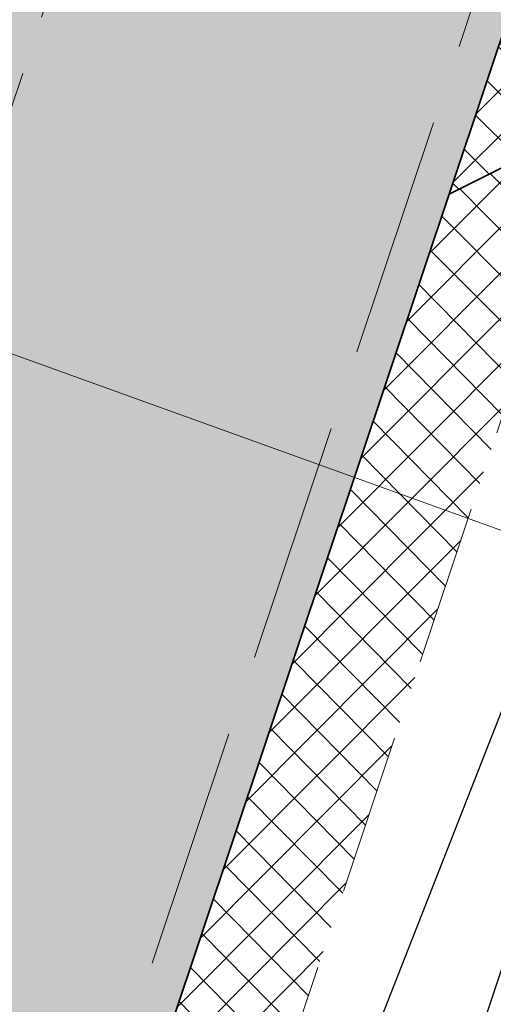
# Model space of a CAD drawing. Header units: metres. Extents: x 6599594 to 6600699, y 5687867 to 5691114.
# Tile 59 of 256: x 6599859.2 to 6599862.14, y 5688579.72 to 5688585.83. Entities that reach past the tile are written whole.
import ezdxf

# ---------------------------------------------------------------- set-up
doc = ezdxf.new("R2010")
doc.units = ezdxf.units.M
doc.header["$MEASUREMENT"] = 0
for name, pattern in [('1', [0]), ('3_EGJE', [2.5, 1.5, -0.3700000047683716, 0.2600001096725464, -0.369999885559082]), ('BUG', [1.5, 1, -0.5]), ('GUK', [2, 1.5, -0.5]), ('GUZ', [1, 0.5, -0.5]), ('L_0_06', [2, 1.5, -0.5]), ('UPW', [0])]:
    doc.linetypes.add(name, pattern=pattern)
for name, color, linetype, lineweight in [('_kd', 14, 'CONTINUOUS', 30), ('_kolor chodnik', 50, '1', 5), ('_kolor jezdnia', 4, '1', 0), ('_kolor pobocze', 211, '1', 5), ('_kolor zjazdy kostka', 7, '1', 5), ('_kolor ścieżka @ 1', 10, '1', 0), ('_krawedz jezdni i pobocza', 7, 'BUG', 15), ('_kraweznik niski', 150, 'CONTINUOUS', 35), ('_obrzeze', 10, 'BUG', 35), ('_os', 7, '3_EGJE', 13), ('Dzialki', 130, '1', 30), ('Kontury', 252, 'GUK', 9), ('OT_Komunikacja', 7, 'CONTINUOUS', 0), ('UWWPM_L_0', 5, 'UPW', 9), ('Uzytki', 252, 'GUZ', 9)]:
    doc.layers.add(name, color=color, linetype=linetype, lineweight=lineweight)
pattern_1 = [(45, (0, 0), (-0.1414213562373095, 0.1414213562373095), []), (135, (0, 0), (-0.1414213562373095, -0.1414213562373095), [])]

msp = doc.modelspace()

# ---------------------------------------------------------------- hatches: boundary and pattern name
at = {"layer": '_kolor chodnik'}
h = msp.add_hatch(dxfattribs=at)
h.set_pattern_fill('ANSI37', color=256, scale=1.6)
h.set_pattern_definition(pattern_1)
h.paths.add_polyline_path([(6599849.938171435, 5688542.085872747), (6599852.232147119, 5688548.938742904), (6599853.573135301, 5688548.489851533), (6599853.827082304, 5688549.248475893), (6599851.793849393, 5688549.929093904), (6599849.895278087, 5688548.982823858), (6599847.823506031, 5688542.793750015)])
edge = h.paths.add_edge_path()
edge.add_line((6600018.106075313, 5689087.454911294), (6600022.42781917, 5689091.229234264))
edge.add_line((6600022.42781917, 5689091.229234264), (6600020.233254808, 5689093.742094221))
edge.add_line((6600020.233254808, 5689093.742094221), (6600017.159471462, 5689091.057656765))
edge.add_arc((6600023.275194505, 5689085.385140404), 8.34143334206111, 137.1531558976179, 148.8016577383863)
edge.add_line((6600016.140105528, 5689089.706021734), (6600018.106075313, 5689087.454911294))
h.paths.add_polyline_path([(6600038.501784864, 5689187.59229436), (6600037.906968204, 5689187.700586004), (6600037.638296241, 5689186.224843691), (6600038.240083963, 5689186.115282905)])
h.paths.add_polyline_path([(6600069.098302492, 5689360.276020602), (6600068.321239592, 5689360.413462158), (6600068.064048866, 5689358.936495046), (6600068.836639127, 5689358.799546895)])
h.paths.add_polyline_path([(6600082.393785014, 5689362.950258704), (6600082.941124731, 5689366.103121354), (6600081.481377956, 5689366.361351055), (6600080.923159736, 5689363.210828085)])
h.paths.add_polyline_path([(6600074.022236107, 5689388.065861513), (6600072.983907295, 5689388.249860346), (6600072.723374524, 5689386.772538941), (6600073.760538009, 5689386.588865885)])
h.paths.add_polyline_path([(6600105.602402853, 5689486.45426531), (6600106.738797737, 5689489.760539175), (6600105.28818975, 5689490.281952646), (6600104.132785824, 5689486.965912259)])
h.paths.add_polyline_path([(6600132.519778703, 5689678.737346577), (6600131.636986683, 5689678.922259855), (6600131.330470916, 5689677.453953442), (6600132.212256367, 5689677.269208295)])
h.paths.add_polyline_path([(6600156.649397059, 5689798.7449027), (6600156.48800471, 5689797.95886096), (6600157.450195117, 5689797.757316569), (6600157.615023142, 5689798.542205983)])
h.paths.add_polyline_path([(6600189.055358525, 5689948.643107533), (6600187.902868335, 5689948.884512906), (6600187.600024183, 5689947.417400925), (6600188.748131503, 5689947.176379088)])
edge = h.paths.add_edge_path()
edge.add_line((6600204.459383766, 5690032.969035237), (6600204.153258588, 5690031.227801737))
edge.add_arc((6600202.328347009, 5690027.299936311), 4.331100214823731, 41.853001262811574, 65.08011546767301, ccw=False)
edge.add_arc((6600032.903931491, 5690051.979071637), 174.020003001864, 352.8070218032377, 353.495463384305)
edge.add_arc((6600202.372679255, 5690027.343587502), 5.999999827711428, 55.12102442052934, 69.64815978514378)
edge = h.paths.add_edge_path()
edge.add_line((6600205.046027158, 5690040.265402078), (6600204.972740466, 5690038.483452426))
edge.add_arc((6600203.986269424, 5690044.401803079), 5.999999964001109, 279.4630688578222, 294.9140560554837)
edge.add_line((6600206.513819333, 5690038.960158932), (6600206.607027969, 5690041.030672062))
edge.add_arc((6600203.986269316, 5690044.401803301), 4.270000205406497, 284.3702444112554, 307.86193139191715, ccw=False)
edge = h.paths.add_edge_path()
edge.add_arc((6600203.547470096, 5690044.558759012), 6.446878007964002, 324.43500910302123, 356.20133685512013, ccw=False)
edge.add_arc((6600203.986269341, 5690044.401803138), 6.000000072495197, 323.2169970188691, 357.4193489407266)
h.paths.add_polyline_path([(6600208.910055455, 5690121.713696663), (6600208.146285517, 5690121.748120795), (6600207.125602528, 5690121.794124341), (6600209.971605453, 5690121.665851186)])
edge = h.paths.add_edge_path()
edge.add_line((6600238.769818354, 5690481.648294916), (6600240.338176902, 5690490.87374652))
edge.add_line((6600240.338176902, 5690490.87374652), (6600241.251295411, 5690510.829461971))
edge.add_line((6600241.251295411, 5690510.829461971), (6600239.524022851, 5690510.928942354))
edge.add_line((6600239.524022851, 5690510.928942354), (6600238.633343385, 5690491.167757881))
edge.add_line((6600238.633343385, 5690491.167757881), (6600234.579716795, 5690467.661262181))
edge.add_line((6600234.579716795, 5690467.661262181), (6600234.449796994, 5690464.966873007))
edge.add_arc((6600242.443669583, 5690464.607462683), 8.001948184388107, 177.4256737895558, 268.2543056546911)
edge.add_line((6600242.199903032, 5690456.609228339), (6600242.216657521, 5690457.359274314))
edge.add_line((6600242.216657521, 5690457.359274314), (6600242.305257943, 5690458.836738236))
edge.add_arc((6600242.444504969, 5690464.607952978), 5.772894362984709, 177.0298084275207, 268.6178439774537, ccw=False)
edge.add_line((6600236.679365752, 5690464.907083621), (6600236.951876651, 5690470.95443634))
edge.add_line((6600236.951876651, 5690470.95443634), (6600238.15078669, 5690478.210832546))
edge.add_line((6600238.15078669, 5690478.210832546), (6600238.769818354, 5690481.648294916))
h.paths.add_polyline_path([(6600238.769818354, 5690481.648294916), (6600238.15078669, 5690478.210832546), (6600239.670056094, 5690477.930590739), (6600240.266710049, 5690481.376366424)])
edge = h.paths.add_edge_path()
edge.add_line((6600223.366500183, 5690460.339976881), (6600223.278629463, 5690457.997544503))
edge.add_arc((6600220.967166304, 5690465.656339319), 7.999999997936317, 286.7940807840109, 300.2738222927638)
edge.add_line((6600225.000231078, 5690458.747331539), (6600225.240084, 5690461.623695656))
edge.add_arc((6600221.105749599, 5690465.648640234), 5.76999998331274, 293.06724424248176, 315.7681070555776, ccw=False)
edge = h.paths.add_edge_path()
edge.add_arc((6600220.025145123, 5690444.676291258), 5.770000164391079, 37.996647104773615, 59.94382588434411, ccw=False)
edge.add_line((6600224.572175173, 5690448.22839199), (6600224.817793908, 5690451.081798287))
edge.add_arc((6600220.025145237, 5690444.676291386), 7.999999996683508, 53.19588653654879, 68.15166733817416)
edge.add_line((6600223.00235276, 5690452.101669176), (6600222.91504296, 5690449.670427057))
edge = h.paths.add_edge_path()
edge.add_arc((6600221.105749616, 5690465.648640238), 7.999999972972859, 328.0222308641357, 357.0132597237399)
edge.add_line((6600229.094882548, 5690465.23180147), (6600229.218816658, 5690467.593604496))
edge.add_line((6600229.218816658, 5690467.593604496), (6600228.218919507, 5690467.645774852))
edge.add_line((6600228.218919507, 5690467.645774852), (6600227.891778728, 5690461.411918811))
h.paths.add_polyline_path([(6600200.980142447, 5690012.236744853), (6600202.317278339, 5690011.956662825), (6600202.522293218, 5690012.935421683), (6600201.182321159, 5690013.216097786)])
h.paths.add_polyline_path([(6600196.457878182, 5689983.98337835), (6600195.202332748, 5689984.246370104), (6600194.899091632, 5689982.777335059), (6600196.150355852, 5689982.515240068)])
edge = h.paths.add_edge_path()
edge.add_line((6600112.305909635, 5689517.991018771), (6600112.691041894, 5689519.807934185))
edge.add_line((6600112.691041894, 5689519.807934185), (6600113.245521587, 5689522.423769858))
edge.add_line((6600113.245521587, 5689522.423769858), (6600111.553124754, 5689522.782507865))
edge.add_line((6600111.553124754, 5689522.782507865), (6600107.405864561, 5689503.21722655))
edge.add_line((6600107.405864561, 5689503.21722655), (6600099.494506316, 5689480.361667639))
edge.add_line((6600099.494506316, 5689480.361667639), (6600099.182814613, 5689478.891218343))
edge.add_arc((6600107.008997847, 5689477.232359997), 8.000059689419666, 168.0325629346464, 257.7529108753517)
edge.add_line((6600105.311960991, 5689469.414366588), (6600105.784990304, 5689471.593619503))
edge.add_arc((6600107.008927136, 5689477.232314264), 5.769999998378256, 168.0321375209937, 257.7533362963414, ccw=False)
edge.add_line((6600101.364343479, 5689478.42879883), (6600101.647245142, 5689479.76342708))
edge.add_line((6600101.647245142, 5689479.76342708), (6600104.132785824, 5689486.965912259))
edge.add_line((6600104.132785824, 5689486.965912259), (6600105.28818975, 5689490.281952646))
edge.add_line((6600105.28818975, 5689490.281952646), (6600108.240043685, 5689498.809726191))
edge.add_line((6600108.240043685, 5689498.809726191), (6600112.305909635, 5689517.991018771))
h.paths.add_polyline_path([(6600136.009573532, 5689645.499114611), (6600138.333647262, 5689645.012304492), (6600138.661671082, 5689646.578318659), (6600134.869459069, 5689647.372651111)])
at = {"layer": '_kolor jezdnia'}
h = msp.add_hatch(dxfattribs=at)
h.set_pattern_fill('ANSI37', color=4, scale=3.5)
h.set_pattern_definition([(45, (0, 0), (-0.3093592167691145, 0.3093592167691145), []), (135, (0, 0), (-0.3093592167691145, -0.3093592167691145), [])])
edge = h.paths.add_edge_path()
edge.add_line((6599833.066047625, 5688539.933393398), (6599850.649511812, 5688527.983462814))
edge.add_arc((6599857.337592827, 5688536.653968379), 10.95025544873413, 169.5012687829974, 232.3548431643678, ccw=False)
edge.add_arc((6599858.085851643, 5688536.618142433), 11.69295282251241, 162.2507788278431, 169.9967502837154, ccw=False)
edge.add_line((6599846.949484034, 5688540.182754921), (6599847.823506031, 5688542.793750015))
edge.add_line((6599847.823506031, 5688542.793750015), (6599849.895278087, 5688548.982823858))
edge.add_line((6599849.895278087, 5688548.982823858), (6599852.434748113, 5688556.56906746))
edge.add_line((6599852.434748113, 5688556.56906746), (6599928.48625871, 5688783.760284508))
edge.add_line((6599928.48625871, 5688783.760284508), (6599931.025728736, 5688791.34652811))
edge.add_line((6599931.025728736, 5688791.34652811), (6599996.657773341, 5688987.411326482))
edge.add_line((6599996.657773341, 5688987.411326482), (6599999.197243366, 5688994.997570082))
edge.add_line((6599999.197243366, 5688994.997570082), (6600021.930100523, 5689062.908193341))
edge.add_line((6600021.930100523, 5689062.908193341), (6600017.620224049, 5689067.371531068))
edge.add_line((6600017.620224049, 5689067.371531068), (6600016.714558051, 5689064.654078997))
edge.add_line((6600016.714558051, 5689064.654078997), (6600012.423620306, 5689051.835617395))
edge.add_line((6600012.423620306, 5689051.835617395), (6600009.884150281, 5689044.249373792))
edge.add_line((6600009.884150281, 5689044.249373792), (6599977.53516164, 5688947.612159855))
edge.add_line((6599977.53516164, 5688947.612159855), (6599974.995691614, 5688940.025916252))
edge.add_line((6599974.995691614, 5688940.025916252), (6599942.096912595, 5688841.746295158))
edge.add_line((6599942.096912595, 5688841.746295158), (6599939.557442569, 5688834.160051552))
edge.add_line((6599939.557442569, 5688834.160051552), (6599882.679288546, 5688664.246042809))
edge.add_line((6599882.679288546, 5688664.246042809), (6599880.139818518, 5688656.659799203))
edge.add_line((6599880.139818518, 5688656.659799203), (6599852.46454386, 5688573.984527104))
edge.add_line((6599852.46454386, 5688573.984527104), (6599842.470137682, 5688544.127903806))
edge.add_arc((6599835.706422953, 5688546.652910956), 7.219660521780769, 248.5480913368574, 339.52856074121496, ccw=False)
h.paths.add_polyline_path([(6600044.653202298, 5689172.271628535), (6600046.276244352, 5689181.431901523), (6600047.759199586, 5689189.801539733), (6600051.0603021, 5689208.432603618), (6600052.368792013, 5689215.817578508), (6600054.808584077, 5689229.587499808), (6600056.11707399, 5689236.972474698), (6600057.346666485, 5689243.912161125), (6600058.655146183, 5689251.297078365), (6600058.831439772, 5689252.292060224), (6600060.098987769, 5689259.445963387), (6600060.139929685, 5689259.677035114), (6600061.407468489, 5689266.830886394), (6600072.329030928, 5689328.470998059), (6600073.637511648, 5689335.855921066), (6600077.337304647, 5689356.73715072), (6600078.820259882, 5689365.106788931), (6600081.142794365, 5689378.214921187), (6600082.538516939, 5689386.092227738), (6600095.187867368, 5689457.483787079), (6600091.082877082, 5689465.8405575), (6600089.043088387, 5689454.328211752), (6600087.870641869, 5689447.711051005), (6600087.560133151, 5689445.958573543), (6600086.562151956, 5689440.326076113), (6600082.433200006, 5689417.022719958), (6600080.95024477, 5689408.65308175), (6600077.202698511, 5689387.502337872), (6600075.719743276, 5689379.132699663), (6600073.469199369, 5689366.430874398), (6600071.986244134, 5689358.061236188), (6600069.98686466, 5689346.776955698), (6600068.591142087, 5689338.899649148), (6600065.559290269, 5689321.78820693), (6600064.163567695, 5689313.910900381), (6600059.719426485, 5689288.828650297), (6600058.323703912, 5689280.951343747), (6600057.563846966, 5689276.662793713), (6600056.168124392, 5689268.785487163), (6600054.804920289, 5689261.091711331), (6600053.409197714, 5689253.21440478), (6600053.264817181, 5689252.399536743), (6600051.869094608, 5689244.522230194), (6600051.183555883, 5689240.653124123), (6600049.787833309, 5689232.775817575), (6600046.593849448, 5689214.749319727), (6600045.198126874, 5689206.872013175), (6600044.41754409, 5689202.466488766), (6600042.934588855, 5689194.096850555), (6600036.429952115, 5689157.38538759), (6600034.946996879, 5689149.01574938), (6600030.579776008, 5689124.367629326), (6600027.529365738, 5689107.151445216), (6600024.895072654, 5689094.014582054), (6600030.583685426, 5689094.264316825), (6600032.945013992, 5689106.191885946), (6600043.170247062, 5689163.901990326)])
edge = h.paths.add_edge_path()
edge.add_line((6600111.106812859, 5689535.144351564), (6600111.256844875, 5689535.85214863))
edge.add_line((6600111.256844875, 5689535.85214863), (6600112.915748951, 5689543.678261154))
edge.add_line((6600112.915748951, 5689543.678261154), (6600117.304772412, 5689564.384094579))
edge.add_line((6600117.304772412, 5689564.384094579), (6600119.067357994, 5689572.699339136))
edge.add_line((6600119.067357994, 5689572.699339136), (6600120.087667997, 5689577.512794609))
edge.add_line((6600120.087667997, 5689577.512794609), (6600121.642890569, 5689584.849775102))
edge.add_line((6600121.642890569, 5689584.849775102), (6600128.436769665, 5689616.900852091))
edge.add_line((6600128.436769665, 5689616.900852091), (6600129.991992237, 5689624.237832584))
edge.add_line((6600129.991992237, 5689624.237832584), (6600132.660554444, 5689636.827148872))
edge.add_line((6600132.660554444, 5689636.827148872), (6600133.208838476, 5689639.444704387))
edge.add_line((6600133.208838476, 5689639.444704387), (6600134.848957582, 5689647.274775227))
edge.add_line((6600134.848957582, 5689647.274775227), (6600138.97649476, 5689666.979995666))
edge.add_line((6600138.97649476, 5689666.979995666), (6600140.51410642, 5689674.320687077))
edge.add_line((6600140.51410642, 5689674.320687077), (6600145.209128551, 5689696.735129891))
edge.add_line((6600145.209128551, 5689696.735129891), (6600146.746740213, 5689704.075821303))
edge.add_line((6600146.746740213, 5689704.075821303), (6600151.462308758, 5689726.588354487))
edge.add_line((6600151.462308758, 5689726.588354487), (6600152.999920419, 5689733.929045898))
edge.add_line((6600152.999920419, 5689733.929045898), (6600155.244070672, 5689744.642813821))
edge.add_line((6600155.244070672, 5689744.642813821), (6600156.781682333, 5689751.983505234))
edge.add_line((6600156.781682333, 5689751.983505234), (6600161.635515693, 5689775.156126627))
edge.add_line((6600161.635515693, 5689775.156126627), (6600163.378142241, 5689783.475576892))
edge.add_line((6600163.378142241, 5689783.475576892), (6600163.850769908, 5689785.731942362))
edge.add_line((6600163.850769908, 5689785.731942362), (6600167.028500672, 5689800.902704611))
edge.add_line((6600167.028500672, 5689800.902704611), (6600179.49088801, 5689860.399222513))
edge.add_line((6600179.49088801, 5689860.399222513), (6600181.233514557, 5689868.718672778))
edge.add_line((6600181.233514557, 5689868.718672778), (6600181.84713393, 5689871.648144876))
edge.add_line((6600181.84713393, 5689871.648144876), (6600183.384745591, 5689878.988836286))
edge.add_line((6600183.384745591, 5689878.988836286), (6600184.935818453, 5689886.393792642))
edge.add_line((6600184.935818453, 5689886.393792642), (6600186.575937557, 5689894.223863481))
edge.add_line((6600186.575937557, 5689894.223863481), (6600194.05133812, 5689929.912074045))
edge.add_line((6600194.05133812, 5689929.912074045), (6600195.691457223, 5689937.742144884))
edge.add_line((6600195.691457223, 5689937.742144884), (6600202.915799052, 5689972.231779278))
edge.add_line((6600202.915799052, 5689972.231779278), (6600204.555918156, 5689980.061850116))
edge.add_line((6600204.555918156, 5689980.061850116), (6600206.062781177, 5689987.255744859))
edge.add_line((6600206.062781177, 5689987.255744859), (6600207.702900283, 5689995.085815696))
edge.add_line((6600207.702900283, 5689995.085815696), (6600210.232559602, 5690007.162628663))
edge.add_line((6600210.232559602, 5690007.162628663), (6600211.694938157, 5690014.144150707))
edge.add_arc((6600028.177652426, 5690052.584442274), 187.5000004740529, 348.1696294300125, 357.4195276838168)
edge.add_line((6600215.487522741, 5690044.142720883), (6600208.310270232, 5690026.480446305))
edge.add_arc((6600032.903933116, 5690051.97907145), 177.2500013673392, 348.1696294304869, 351.7289130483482, ccw=False)
edge.add_line((6600206.38894146, 5690015.640182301), (6600205.966941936, 5690013.625519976))
edge.add_line((6600205.966941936, 5690013.625519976), (6600204.326822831, 5690005.795449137))
edge.add_line((6600204.326822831, 5690005.795449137), (6600197.076961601, 5689971.183982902))
edge.add_line((6600197.076961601, 5689971.183982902), (6600195.334335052, 5689962.864532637))
edge.add_line((6600195.334335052, 5689962.864532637), (6600193.44722506, 5689953.855305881))
edge.add_line((6600193.44722506, 5689953.855305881), (6600191.909227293, 5689946.512771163))
edge.add_line((6600191.909227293, 5689946.512771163), (6600185.496844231, 5689915.899498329))
edge.add_line((6600185.496844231, 5689915.899498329), (6600183.856521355, 5689908.068454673))
edge.add_line((6600183.856521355, 5689908.068454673), (6600182.066605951, 5689899.523243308))
edge.add_line((6600182.066605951, 5689899.523243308), (6600180.32407057, 5689891.204228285))
edge.add_line((6600180.32407057, 5689891.204228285), (6600174.320344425, 5689862.541919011))
edge.add_line((6600174.320344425, 5689862.541919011), (6600172.577809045, 5689854.222903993))
edge.add_line((6600172.577809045, 5689854.222903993), (6600163.663810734, 5689811.666703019))
edge.add_line((6600163.663810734, 5689811.666703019), (6600162.023782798, 5689803.837067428))
edge.add_line((6600162.023782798, 5689803.837067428), (6600160.924220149, 5689798.587659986))
edge.add_line((6600160.924220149, 5689798.587659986), (6600159.279208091, 5689790.734229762))
edge.add_line((6600159.279208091, 5689790.734229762), (6600157.107250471, 5689780.365115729))
edge.add_line((6600157.107250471, 5689780.365115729), (6600155.462238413, 5689772.511685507))
edge.add_line((6600155.462238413, 5689772.511685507), (6600153.380318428, 5689762.572418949))
edge.add_line((6600153.380318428, 5689762.572418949), (6600151.735124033, 5689754.718118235))
edge.add_line((6600151.735124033, 5689754.718118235), (6600148.586504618, 5689739.686336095))
edge.add_line((6600148.586504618, 5689739.686336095), (6600146.885007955, 5689731.563243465))
edge.add_line((6600146.885007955, 5689731.563243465), (6600141.75088822, 5689707.052510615))
edge.add_line((6600141.75088822, 5689707.052510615), (6600140.110896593, 5689699.223048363))
edge.add_line((6600140.110896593, 5689699.223048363), (6600133.483561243, 5689667.583574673))
edge.add_line((6600133.483561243, 5689667.583574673), (6600131.860394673, 5689659.834436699))
edge.add_line((6600131.860394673, 5689659.834436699), (6600131.740984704, 5689659.26436315))
edge.add_line((6600131.740984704, 5689659.26436315), (6600130.117814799, 5689651.515209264))
edge.add_line((6600130.117814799, 5689651.515209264), (6600127.27873359, 5689637.961189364))
edge.add_line((6600127.27873359, 5689637.961189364), (6600126.924568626, 5689636.290366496))
edge.add_line((6600126.924568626, 5689636.290366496), (6600125.166244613, 5689627.995226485))
edge.add_line((6600125.166244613, 5689627.995226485), (6600118.009503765, 5689594.232298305))
edge.add_line((6600118.009503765, 5689594.232298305), (6600116.25117975, 5689585.937158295))
edge.add_line((6600116.25117975, 5689585.937158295), (6600113.665314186, 5689573.737975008))
edge.add_line((6600113.665314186, 5689573.737975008), (6600111.898534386, 5689565.402943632))
edge.add_line((6600111.898534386, 5689565.402943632), (6600104.889982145, 5689532.339115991))
edge.add_line((6600104.889982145, 5689532.339115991), (6600103.22663594, 5689524.492047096))
edge.add_line((6600103.22663594, 5689524.492047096), (6600096.623876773, 5689493.342605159))
edge.add_line((6600096.623876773, 5689493.342605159), (6600094.968986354, 5689485.535427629))
edge.add_line((6600094.968986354, 5689485.535427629), (6600094.300101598, 5689482.379870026))
edge.add_line((6600094.300101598, 5689482.379870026), (6600099.182814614, 5689478.891218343))
edge.add_line((6600099.182814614, 5689478.891218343), (6600099.494506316, 5689480.361667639))
edge.add_line((6600099.494506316, 5689480.361667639), (6600111.106812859, 5689535.144351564))
edge = h.paths.add_edge_path()
edge.add_arc((6600239.213891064, 5690851.400367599), 10.00000000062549, -2.8342403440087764, 76.13703556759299, ccw=False)
edge.add_line((6600249.201658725, 5690850.905901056), (6600249.082723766, 5690848.503524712))
edge.add_line((6600249.082723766, 5690848.503524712), (6600247.016487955, 5690806.767468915))
edge.add_line((6600247.016487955, 5690806.767468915), (6600246.092398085, 5690789.152178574))
edge.add_line((6600246.092398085, 5690789.152178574), (6600233.768116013, 5690572.015170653))
edge.add_line((6600233.768116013, 5690572.015170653), (6600228.959056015, 5690465.296202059))
edge.add_line((6600228.959056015, 5690465.296202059), (6600234.588724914, 5690465.017134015))
edge.add_line((6600234.588724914, 5690465.017134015), (6600239.262540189, 5690571.767576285))
edge.add_line((6600239.262540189, 5690571.767576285), (6600252.50503885, 5690806.400146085))
edge.add_line((6600252.50503885, 5690806.400146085), (6600254.569211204, 5690848.094521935))
edge.add_arc((6600262.559425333, 5690847.6989487), 7.999999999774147, 76.13703557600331, 177.1657596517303, ccw=False)
edge.add_line((6600264.476229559, 5690855.465921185), (6600241.609896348, 5690861.109083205))
edge = h.paths.add_edge_path()
edge.add_line((6600250.031475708, 5690451.625307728), (6600250.231741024, 5690455.772579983))
edge.add_line((6600250.231741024, 5690455.772579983), (6600246.257763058, 5690456.417303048))
edge.add_line((6600246.257763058, 5690456.417303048), (6600242.171761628, 5690456.61060902))
edge.add_arc((6600242.563100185, 5690464.586983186), 7.985968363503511, 176.9123644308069, 267.1911945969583, ccw=False)
edge.add_line((6600234.588724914, 5690465.017134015), (6600228.959056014, 5690465.296202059))
edge.add_arc((6600220.965133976, 5690465.657286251), 8.002072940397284, 267.8289300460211, 357.413716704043, ccw=False)
edge.add_line((6600220.661989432, 5690457.660957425), (6600212.406915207, 5690458.119572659))
edge.add_line((6600212.406915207, 5690458.119572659), (6600208.431872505, 5690457.817501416))
edge.add_line((6600208.431872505, 5690457.817501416), (6600208.233912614, 5690454.548331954))
edge.add_line((6600208.233912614, 5690454.548331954), (6600212.129565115, 5690453.127270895))
edge.add_line((6600212.129565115, 5690453.127270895), (6600218.640548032, 5690452.76554962))
edge.add_line((6600218.640548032, 5690452.76554962), (6600216.486747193, 5690452.885205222))
edge.add_line((6600216.486747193, 5690452.885205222), (6600220.468905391, 5690452.663974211))
edge.add_arc((6600220.025145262, 5690444.676291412), 7.99999997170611, -0.3386579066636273, 86.8201700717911, ccw=False)
edge.add_line((6600228.025005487, 5690444.629006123), (6600227.803602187, 5690439.649256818))
edge.add_line((6600227.803602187, 5690439.649256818), (6600226.885525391, 5690435.936828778))
edge.add_line((6600226.885525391, 5690435.936828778), (6600225.534849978, 5690405.967249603))
edge.add_line((6600225.534849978, 5690405.967249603), (6600226.115199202, 5690402.187514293))
edge.add_line((6600226.115199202, 5690402.187514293), (6600213.445139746, 5690121.008786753))
edge.add_line((6600213.445139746, 5690121.008786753), (6600213.352800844, 5690118.960058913))
edge.add_line((6600213.352800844, 5690118.960058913), (6600209.980184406, 5690044.131649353))
edge.add_arc((6600203.98626942, 5690044.401803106), 5.999999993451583, 257.4162346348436, 357.41934921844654, ccw=False)
edge.add_line((6600202.679069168, 5690038.545931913), (6600201.589735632, 5690033.666039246))
edge.add_line((6600201.589735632, 5690033.666039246), (6600203.67987942, 5690033.199458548))
edge.add_arc((6600202.372679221, 5690027.343587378), 5.999999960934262, -8.27108729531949, 77.41623506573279, ccw=False)
edge.add_line((6600208.310270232, 5690026.480446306), (6600215.487522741, 5690044.142720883))
edge.add_line((6600215.487522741, 5690044.142720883), (6600216.199687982, 5690059.9446614))
edge.add_line((6600216.199687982, 5690059.9446614), (6600216.537356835, 5690067.437056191))
edge.add_line((6600216.537356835, 5690067.437056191), (6600223.893528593, 5690230.66011469))
edge.add_line((6600223.893528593, 5690230.66011469), (6600224.231197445, 5690238.152509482))
edge.add_line((6600224.231197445, 5690238.152509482), (6600233.507835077, 5690443.987992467))
edge.add_arc((6600241.499722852, 5690443.627812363), 7.999999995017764, 87.29208981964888, 177.4195277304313, ccw=False)
edge.add_line((6600241.877677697, 5690451.618879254), (6600246.021541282, 5690451.422886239))
edge.add_line((6600246.021541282, 5690451.422886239), (6600246.427694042, 5690451.44338883))
edge.add_line((6600246.427694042, 5690451.44338883), (6600246.79397003, 5690451.461878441))
edge.add_line((6600246.79397003, 5690451.461878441), (6600250.031475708, 5690451.625307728))
edge = h.paths.add_edge_path()
edge.add_line((6600007.33756506, 5689086.20374581), (6600006.980466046, 5689080.740822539))
edge.add_line((6600006.980466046, 5689080.740822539), (6600007.229745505, 5689080.720859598))
edge.add_line((6600007.229745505, 5689080.720859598), (6600008.093335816, 5689080.601653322))
edge.add_line((6600008.093335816, 5689080.601653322), (6600008.702681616, 5689080.53831051))
edge.add_arc((6600008.140193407, 5689070.554142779), 9.999999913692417, -18.557800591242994, 86.77547804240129, ccw=False)
edge.add_line((6600017.620224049, 5689067.371531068), (6600021.930100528, 5689062.908193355))
edge.add_arc((6599734.83819726, 5689159.011261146), 302.7499967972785, 341.4922000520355, 343.8640860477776)
edge.add_arc((6600034.895369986, 5689072.315877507), 9.581213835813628, 98.63328270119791, 164.5273290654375, ccw=False)
edge.add_line((6600033.457137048, 5689081.788529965), (6600033.832640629, 5689081.798737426))
edge.add_line((6600033.832640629, 5689081.798737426), (6600034.422462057, 5689082.05700874))
edge.add_line((6600034.422462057, 5689082.05700874), (6600036.833623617, 5689082.139040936))
edge.add_line((6600036.833623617, 5689082.139040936), (6600036.730225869, 5689087.148851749))
edge.add_line((6600036.730225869, 5689087.148851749), (6600036.579860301, 5689087.134303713))
edge.add_arc((6600036.479565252, 5689093.136286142), 6.002820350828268, 169.1687651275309, 270.9573417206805, ccw=False)
edge.add_line((6600030.583685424, 5689094.264316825), (6600024.895072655, 5689094.014582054))
edge.add_arc((6600015.200558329, 5689096.162123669), 9.929528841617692, 271.0943432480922, 347.5094668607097, ccw=False)
edge.add_arc((6600014.909438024, 5689089.646776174), 3.446070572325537, 264.4236009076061, 278.0194998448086, ccw=False)
edge.add_line((6600014.574573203, 5689086.217014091), (6600014.299554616, 5689086.232508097))
edge.add_line((6600014.299554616, 5689086.232508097), (6600010.474232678, 5689086.448019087))
edge.add_line((6600010.474232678, 5689086.448019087), (6600007.33756506, 5689086.20374581))
edge = h.paths.add_edge_path()
edge.add_line((6600105.490725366, 5689463.953528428), (6600106.927559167, 5689464.047234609))
edge.add_line((6600106.927559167, 5689464.047234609), (6600107.835, 5689468.66))
edge.add_line((6600107.835, 5689468.66), (6600105.311960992, 5689469.414366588))
edge.add_arc((6600107.008997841, 5689477.232359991), 8.000059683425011, 168.0325628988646, 257.75291091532, ccw=False)
edge.add_line((6600099.182814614, 5689478.891218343), (6600094.300101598, 5689482.379870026))
edge.add_arc((6600586.245114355, 5689378.104238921), 502.8750369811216, 168.032376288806, 169.9522165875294)
edge.add_line((6600091.082877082, 5689465.8405575), (6600095.187867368, 5689457.483787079))
edge.add_arc((6600103.065173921, 5689456.088064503), 8.000000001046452, 77.7533362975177, 169.9524553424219, ccw=False)
edge.add_line((6600104.762140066, 5689463.906012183), (6600105.490725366, 5689463.953528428))
at = {"layer": '_kolor pobocze'}
h = msp.add_hatch(dxfattribs=at)
h.set_pattern_fill('ANSI37', color=256, scale=1.6)
h.set_pattern_definition(pattern_1)
h.paths.add_polyline_path([(6599932.280385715, 5688783.281118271), (6599932.51846103, 5688783.99232861), (6599930.384830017, 5688784.706554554), (6599928.486258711, 5688783.760284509), (6599900.424162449, 5688699.929447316), (6599901.135372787, 5688699.691372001), (6599929.09885504, 5688783.227616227), (6599930.441347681, 5688783.896730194)])
h.paths.add_polyline_path([(6599863.82305472, 5688584.885679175), (6599865.662092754, 5688584.270067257), (6599865.900168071, 5688584.981277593), (6599863.766537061, 5688585.69550354), (6599861.867965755, 5688584.749233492), (6599852.434748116, 5688556.569067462), (6599852.907883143, 5688555.61978181), (6599862.297350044, 5688583.669249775), (6599862.358334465, 5688583.85143058), (6599862.480562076, 5688584.216565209)])
h.paths.add_polyline_path([(6599865.891775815, 5688591.038664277), (6599865.217260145, 5688592.39199476), (6599901.135372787, 5688699.691372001), (6599900.424162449, 5688699.929447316), (6599864.407435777, 5688592.335477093), (6599865.353705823, 5688590.436905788), (6599867.487336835, 5688589.722679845), (6599867.72541215, 5688590.433890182)])
at = {"layer": '_kolor zjazdy kostka'}
h = msp.add_hatch(dxfattribs=at)
h.set_pattern_fill('ANSI37', color=256, scale=1.6)
h.set_pattern_definition(pattern_1)
h.paths.add_polyline_path([(6600244.137440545, 5690813.934732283), (6600242.369522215, 5690814.022127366), (6600242.097568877, 5690808.528921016), (6600243.865482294, 5690808.441426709)])
h.paths.add_polyline_path([(6600247.012128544, 5690806.679412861), (6600247.442736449, 5690815.377295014), (6600247.393289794, 5690814.378518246), (6600247.113277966, 5690808.722537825)])
h.paths.add_polyline_path([(6600242.297085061, 5690788.088808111), (6600240.958726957, 5690788.155683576), (6600240.648818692, 5690782.664569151), (6600241.987258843, 5690782.599147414)])
h.paths.add_polyline_path([(6600245.558275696, 5690780.919298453), (6600246.037231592, 5690789.405686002), (6600244.985820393, 5690788.453468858), (6600244.612601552, 5690781.981345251)])
h.paths.add_polyline_path([(6600241.348405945, 5690723.711515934), (6600242.272017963, 5690722.691689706), (6600242.749709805, 5690731.155680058), (6600241.698138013, 5690730.203317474), (6600241.472690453, 5690726.27550499)])
h.paths.add_polyline_path([(6600225.772794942, 5690394.589141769), (6600224.731429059, 5690393.637598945), (6600224.461246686, 5690387.644646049), (6600225.412923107, 5690386.603142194)])
h.paths.add_polyline_path([(6600223.012390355, 5690333.280720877), (6600223.372595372, 5690341.272607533), (6600222.32835346, 5690340.318436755), (6600222.058239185, 5690334.324941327)])
h.paths.add_polyline_path([(6600215.496388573, 5690166.390602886), (6600215.856593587, 5690174.382489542), (6600214.812834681, 5690173.428760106), (6600214.542018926, 5690167.435062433)])
h.paths.add_polyline_path([(6600212.446537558, 5690121.053392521), (6600213.399499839, 5690120.010473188), (6600213.788744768, 5690128.503024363), (6600212.745135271, 5690127.54943145)])
h.paths.add_polyline_path([(6600209.977420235, 5690121.665589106), (6600210.225142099, 5690127.162117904), (6600207.346107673, 5690127.291879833), (6600207.119593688, 5690121.794395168)])
h.paths.add_polyline_path([(6600207.950178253, 5690070.725854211), (6600204.880846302, 5690070.828947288), (6600204.643784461, 5690065.333808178), (6600207.702521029, 5690065.204598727)])
h.paths.add_polyline_path([(6600200.981479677, 5690012.236464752), (6600199.969248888, 5690007.339980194), (6600201.282587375, 5690007.064882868), (6600202.31726072, 5690011.956666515)])
h.paths.add_polyline_path([(6600193.613960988, 5689970.406358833), (6600192.398010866, 5689970.660657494), (6600191.286205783, 5689965.274578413), (6600192.486379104, 5689965.023185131)])
h.paths.add_polyline_path([(6600189.061271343, 5689948.671423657), (6600189.98413328, 5689953.050774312), (6600188.818902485, 5689953.32186217), (6600187.908781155, 5689948.91282903)])
h.paths.add_polyline_path([(6600180.976201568, 5689915.317449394), (6600179.952861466, 5689910.421322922), (6600181.008474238, 5689910.200199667), (6600182.033843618, 5689915.09540201)])
h.paths.add_polyline_path([(6600176.508279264, 5689893.538690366), (6600177.476023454, 5689893.335973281), (6600178.603605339, 5689898.719146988), (6600177.636002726, 5689898.922290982)])
h.paths.add_polyline_path([(6600179.28182965, 5689859.401159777), (6600180.522246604, 5689860.211927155), (6600181.057490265, 5689860.561775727), (6600183.598022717, 5689860.029600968), (6600184.726606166, 5689865.412570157), (6600182.186324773, 5689865.943033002), (6600181.604764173, 5689866.832779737), (6600181.024456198, 5689867.720610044)])
h.paths.add_polyline_path([(6600160.200810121, 5689810.862606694), (6600159.232772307, 5689811.065842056), (6600158.207991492, 5689806.171529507), (6600159.175735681, 5689805.968812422)])
h.paths.add_polyline_path([(6600156.49391753, 5689797.987177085), (6600155.463416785, 5689793.068691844), (6600156.431160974, 5689792.865974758), (6600157.461419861, 5689797.784520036)])
edge = h.paths.add_edge_path()
edge.add_arc((6600173.111981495, 5689800.679690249), 5.999999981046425, 204.673115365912, 239.5411154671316, ccw=False)
edge.add_arc((6600173.162096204, 5689800.685330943), 6.047914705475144, 168.3203586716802, 204.5234866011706, ccw=False)
edge.add_line((6600167.239404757, 5689801.9096668), (6600163.651667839, 5689784.781499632))
edge.add_arc((6600169.524220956, 5689783.551410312), 5.999999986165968, 139.2146049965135, 168.1696294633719, ccw=False)
edge.add_arc((6600169.524220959, 5689783.551410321), 5.999999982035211, 96.80962310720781, 139.2146050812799, ccw=False)
edge.add_line((6600168.812796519, 5689789.509083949), (6600170.070461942, 5689795.507731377))
h.paths.add_polyline_path([(6600163.526364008, 5689776.866746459), (6600166.051243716, 5689776.337874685), (6600167.179826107, 5689781.720838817), (6600164.653945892, 5689782.249920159), (6600163.941148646, 5689783.340449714), (6600163.493329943, 5689784.025580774), (6600161.750703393, 5689775.706130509), (6600162.438017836, 5689776.155376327)])
h.paths.add_polyline_path([(6600152.614191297, 5689774.643430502), (6600153.639138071, 5689779.536616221), (6600152.646757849, 5689779.744928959), (6600151.646447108, 5689774.846147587)])
h.paths.add_polyline_path([(6600150.121074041, 5689767.466820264), (6600148.177624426, 5689758.16795459), (6600149.115997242, 5689757.971390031), (6600151.066362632, 5689767.268392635)])
h.paths.add_polyline_path([(6600142.970741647, 5689739.332500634), (6600141.888449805, 5689734.142420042), (6600144.036614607, 5689733.695518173), (6600145.123068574, 5689738.882330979)])
h.paths.add_polyline_path([(6600136.256357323, 5689701.052153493), (6600137.154085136, 5689700.864096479), (6600138.287960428, 5689706.274871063), (6600137.386492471, 5689706.464182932)])
h.paths.add_polyline_path([(6600130.081494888, 5689667.099389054), (6600129.212847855, 5689667.281639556), (6600128.083282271, 5689661.898895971), (6600128.953953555, 5689661.716447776)])
h.paths.add_polyline_path([(6600128.397394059, 5689659.030340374), (6600127.554144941, 5689659.207226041), (6600126.49340855, 5689653.810049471), (6600127.269860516, 5689653.647397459)])
h.paths.add_polyline_path([(6600134.990411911, 5689640.633636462), (6600137.30714639, 5689640.148363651), (6600138.339560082, 5689645.040620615), (6600136.015486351, 5689645.500958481), (6600135.435178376, 5689646.388788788), (6600134.8548704, 5689647.276619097), (6600133.214751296, 5689639.446548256), (6600134.102581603, 5689640.026856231)])
h.paths.add_polyline_path([(6600122.164164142, 5689634.294831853), (6600121.024067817, 5689628.914244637), (6600122.015114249, 5689628.705875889), (6600123.155614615, 5689634.086346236)])
h.paths.add_polyline_path([(6600114.54207576, 5689593.450769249), (6600113.493359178, 5689593.398339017), (6600112.364315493, 5689588.045694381), (6600113.29076438, 5689587.54753241)])
h.paths.add_polyline_path([(6600110.194543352, 5689572.941097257), (6600109.20781945, 5689573.148880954), (6600108.067717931, 5689567.768269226), (6600109.05014319, 5689567.535215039)])
h.paths.add_polyline_path([(6600119.083213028, 5689565.540446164), (6600119.089125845, 5689565.542290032), (6600121.462438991, 5689565.065690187), (6600122.598093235, 5689570.447168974), (6600120.229622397, 5689570.949214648), (6600119.651446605, 5689571.8119627), (6600119.073270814, 5689572.727655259), (6600117.310757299, 5689564.412754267)])
h.paths.add_polyline_path([(6600101.698666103, 5689532.937884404), (6600100.730666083, 5689533.141679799), (6600099.694214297, 5689528.250234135), (6600100.669121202, 5689528.045267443)])
h.paths.add_polyline_path([(6600094.064021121, 5689496.827028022), (6600093.080194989, 5689497.033910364), (6600092.036590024, 5689492.143967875), (6600093.038865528, 5689491.933250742)])
h.paths.add_polyline_path([(6600083.709836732, 5689453.74980843), (6600082.738586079, 5689448.336231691), (6600084.647281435, 5689448.027407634), (6600085.606840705, 5689453.416583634)])
h.paths.add_polyline_path([(6600084.434394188, 5689446.82589514), (6600083.348896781, 5689447.018140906), (6600082.567374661, 5689442.58660872), (6600083.649300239, 5689442.394910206)])
h.paths.add_polyline_path([(6600078.04194071, 5689410.721110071), (6600078.996952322, 5689416.137564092), (6600078.054833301, 5689416.304853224), (6600077.111232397, 5689410.886043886)])
h.paths.add_polyline_path([(6600072.911565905, 5689386.768652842), (6600071.960466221, 5689381.312635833), (6600072.800073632, 5689381.16322159), (6600073.766450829, 5689386.590709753)])
h.paths.add_polyline_path([(6600082.887400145, 5689379.432062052), (6600085.278102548, 5689379.03494316), (6600086.160383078, 5689383.956496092), (6600083.759726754, 5689384.355378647), (6600083.152078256, 5689385.224725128), (6600082.544429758, 5689386.094071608), (6600081.148707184, 5689378.216765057), (6600082.018053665, 5689378.824413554)])
h.paths.add_polyline_path([(6600080.731401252, 5689363.247695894), (6600080.041469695, 5689363.369939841), (6600079.433821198, 5689364.239286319), (6600078.8261727, 5689365.1086328), (6600077.343217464, 5689356.73899459), (6600078.212563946, 5689357.346643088), (6600079.081910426, 5689357.954291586), (6600081.429189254, 5689357.564866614), (6600082.388748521, 5689362.980514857)])
h.paths.add_polyline_path([(6600069.104215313, 5689360.304336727), (6600070.063917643, 5689365.720487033), (6600069.2708267, 5689365.861009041), (6600068.327152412, 5689360.441778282)])
h.paths.add_polyline_path([(6600066.550616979, 5689345.891799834), (6600065.546169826, 5689346.069805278), (6600064.677796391, 5689341.145792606), (6600065.678290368, 5689340.968483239)])
h.paths.add_polyline_path([(6600061.138656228, 5689321.077501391), (6600060.270282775, 5689316.15348863), (6600061.250715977, 5689315.979734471), (6600062.127590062, 5689320.902245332)])
h.paths.add_polyline_path([(6600055.325252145, 5689288.11325564), (6600054.456878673, 5689283.189242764), (6600055.410852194, 5689283.020177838), (6600056.283178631, 5689287.917022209)])
h.paths.add_polyline_path([(6600048.045675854, 5689182.819289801), (6600050.371939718, 5689182.407116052), (6600051.31444535, 5689187.67761207), (6600048.980409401, 5689188.064690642), (6600048.372760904, 5689188.934037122), (6600047.765112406, 5689189.803383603), (6600046.306982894, 5689181.603992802), (6600046.972918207, 5689182.069462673)])
h.paths.add_polyline_path([(6600040.943690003, 5689201.374141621), (6600039.339175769, 5689201.66987967), (6600038.429882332, 5689196.244216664), (6600039.984130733, 5689195.958493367)])
h.paths.add_polyline_path([(6600032.993704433, 5689156.473759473), (6600032.278185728, 5689156.600537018), (6600031.299242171, 5689151.188930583), (6600032.034145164, 5689151.058111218)])
h.paths.add_polyline_path([(6600026.309179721, 5689123.603833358), (6600025.417362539, 5689118.683970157), (6600026.271201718, 5689118.532684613), (6600027.143528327, 5689123.456001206)])
h.paths.add_polyline_path([(6600013.302986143, 5689054.462576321), (6600015.842456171, 5689062.048819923), (6600014.576741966, 5689061.417973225), (6600012.672139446, 5689055.728290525)])
h.paths.add_polyline_path([(6599974.547216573, 5688938.686171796), (6599977.086686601, 5688946.272415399), (6599975.820972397, 5688945.641568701), (6599973.916369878, 5688939.951886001)])
h.paths.add_polyline_path([(6599942.102825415, 5688841.748139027), (6599940.837111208, 5688841.117292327), (6599938.932508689, 5688835.427609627), (6599939.563355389, 5688834.161895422)])
h.paths.add_polyline_path([(6599882.685201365, 5688664.247886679), (6599881.419487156, 5688663.617039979), (6599879.514884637, 5688657.927357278), (6599880.145731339, 5688656.661643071)])
h.paths.add_polyline_path([(6599851.799762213, 5688549.930937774), (6599853.832995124, 5688549.250319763), (6599855.42016389, 5688553.991722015), (6599853.386930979, 5688554.672340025), (6599852.913795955, 5688555.621625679), (6599852.440660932, 5688556.570911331), (6599849.901190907, 5688548.984667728)])
h.paths.add_polyline_path([(6600233.581687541, 5690586.458647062), (6600234.520016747, 5690585.337735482), (6600234.976631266, 5690593.428266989), (6600233.922640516, 5690592.499827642)])
h.paths.add_polyline_path([(6600231.72837122, 5690526.750719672), (6600230.676277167, 5690525.793817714), (6600230.420013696, 5690519.782861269), (6600231.363586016, 5690518.655686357)])
h.paths.add_polyline_path([(6600237.577122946, 5690639.505119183), (6600236.516490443, 5690638.540451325), (6600236.176926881, 5690632.541599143), (6600237.1204992, 5690631.41442423)])
h.paths.add_polyline_path([(6600238.927801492, 5690681.139540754), (6600239.8637879, 5690680.021427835), (6600240.320411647, 5690688.112122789), (6600239.268317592, 5690687.155220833)])
h.paths.add_polyline_path([(6600218.12228406, 5690224.814875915), (6600217.079933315, 5690223.86243318), (6600216.809648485, 5690217.865326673), (6600217.762143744, 5690216.822918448)])
h.paths.add_polyline_path([(6600219.363739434, 5690274.535639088), (6600220.31588625, 5690273.493612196), (6600220.675810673, 5690281.480778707), (6600219.633750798, 5690280.528598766)])
h.paths.add_polyline_path([(6600168.759867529, 5689856.554734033), (6600169.729143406, 5689856.3516961), (6600170.857343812, 5689861.737822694), (6600169.889741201, 5689861.940966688)])
h.paths.add_polyline_path([(6600168.841833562, 5689852.115601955), (6600167.871405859, 5689852.319339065), (6600166.844894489, 5689847.425845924), (6600167.816759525, 5689847.221809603)])
h = msp.add_hatch(dxfattribs=at)
h.set_pattern_fill('ANSI37', color=256, scale=1.6)
h.set_pattern_definition(pattern_1)
h.paths.add_polyline_path([(6599867.386938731, 5688589.756287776), (6599865.353705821, 5688590.436905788), (6599864.880570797, 5688591.386191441), (6599864.407435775, 5688592.335477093), (6599861.867965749, 5688584.74923349), (6599863.766537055, 5688585.695503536), (6599865.799769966, 5688585.014885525)])
at = {"layer": '_kolor ścieżka @ 1'}
h = msp.add_hatch(dxfattribs=at)
h.set_pattern_fill('ANSI37', color=10, scale=1.8)
h.set_pattern_definition([(45, (0, 0), (-0.1590990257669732, 0.1590990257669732), []), (135, (0, 0), (-0.1590990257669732, -0.1590990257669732), [])])
edge = h.paths.add_edge_path()
edge.add_line((6599877.145262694, 5688659.244027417), (6599854.614951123, 5688591.938475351))
edge.add_line((6599854.614951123, 5688591.938475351), (6599854.214414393, 5688589.387325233))
edge.add_line((6599854.214414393, 5688589.387325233), (6599839.435327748, 5688545.233719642))
edge.add_arc((6599834.523035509, 5688547.748213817), 5.518450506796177, 246.51508714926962, 332.8930934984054, ccw=False)
edge.add_line((6599832.323891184, 5688542.686883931), (6599836.925902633, 5688539.594394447))
edge.add_arc((6599835.881373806, 5688546.52869976), 7.012533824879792, 278.5661808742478, 339.9794081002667)
edge.add_line((6599842.470137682, 5688544.127903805), (6599857.359687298, 5688588.607952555))
edge.add_line((6599857.359687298, 5688588.607952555), (6599857.303782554, 5688591.591210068))
edge.add_line((6599857.303782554, 5688591.591210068), (6599879.508971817, 5688657.925513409))
edge.add_line((6599879.508971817, 5688657.925513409), (6599879.193548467, 5688658.558370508))
edge.add_line((6599879.193548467, 5688658.558370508), (6599877.145262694, 5688659.244027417))
h.paths.add_polyline_path([(6599879.193548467, 5688658.558370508), (6599879.508971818, 5688657.925513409), (6599881.413574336, 5688663.615196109), (6599880.780717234, 5688663.299772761), (6599878.732431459, 5688663.985429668), (6599877.145262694, 5688659.244027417)])
h.paths.add_polyline_path([(6599938.92659587, 5688835.425765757), (6599938.611172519, 5688836.058622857), (6599936.562886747, 5688836.744279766), (6599878.732431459, 5688663.985429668), (6599880.780717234, 5688663.299772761), (6599881.413574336, 5688663.615196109)])
h.paths.add_polyline_path([(6599974.364844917, 5688941.291630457), (6599974.049421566, 5688941.924487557), (6599972.001135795, 5688942.610144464), (6599936.562886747, 5688836.744279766), (6599938.611172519, 5688836.058622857), (6599938.92659587, 5688835.425765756)])
h.paths.add_polyline_path([(6599974.049421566, 5688941.924487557), (6599974.364844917, 5688941.291630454), (6600009.253303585, 5689045.515087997), (6600008.937880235, 5689046.147945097), (6600006.889594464, 5689046.833602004), (6599972.001135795, 5688942.610144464)])
h.paths.add_polyline_path([(6600008.937880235, 5689046.147945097), (6600009.253303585, 5689045.515087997), (6600011.157906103, 5689051.204770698), (6600010.525049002, 5689050.889347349), (6600008.476763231, 5689051.575004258), (6600006.889594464, 5689046.833602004)])
edge = h.paths.add_edge_path()
edge.add_arc((6599858.085851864, 5688536.618142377), 11.69295304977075, 162.2507788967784, 169.9967501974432)
edge.add_line((6599846.570656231, 5688538.649255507), (6599849.824991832, 5688528.706403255))
edge.add_line((6599849.824991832, 5688528.706403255), (6599853.13552, 5688528.731057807))
edge.add_line((6599853.13552, 5688528.731057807), (6599849.868997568, 5688538.728963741))
edge.add_line((6599849.868997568, 5688538.728963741), (6599850.886451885, 5688541.768438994))
edge.add_line((6599850.886451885, 5688541.768438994), (6599849.938171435, 5688542.085872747))
edge.add_line((6599849.938171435, 5688542.085872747), (6599847.823506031, 5688542.793750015))
edge.add_line((6599847.823506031, 5688542.793750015), (6599846.949484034, 5688540.182754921))
edge = h.paths.add_edge_path()
edge.add_arc((6600008.743460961, 5689068.123037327), 7.659999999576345, 341.4922000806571, 372.1491631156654)
edge.add_line((6600016.231900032, 5689069.735141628), (6600014.371922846, 5689078.374983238))
edge.add_arc((6600008.140193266, 5689070.554142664), 10.00000004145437, 51.45178747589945, 78.26461791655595)
edge.add_line((6600010.174112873, 5689080.345116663), (6600010.018184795, 5689077.57739322))
edge.add_arc((6600009.814745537, 5689075.098871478), 2.486856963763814, 14.594442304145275, 85.30763078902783, ccw=False)
edge.add_line((6600012.221360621, 5689075.725498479), (6600013.747330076, 5689068.63716722))
edge.add_line((6600013.747330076, 5689068.63716722), (6600013.596857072, 5689066.921144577))
edge.add_line((6600013.596857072, 5689066.921144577), (6600008.476763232, 5689051.575004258))
edge.add_line((6600008.476763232, 5689051.575004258), (6600010.525049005, 5689050.889347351))
edge.add_line((6600010.525049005, 5689050.889347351), (6600011.157906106, 5689051.204770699))
edge.add_line((6600011.157906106, 5689051.204770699), (6600016.007289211, 5689065.69149478))

# ---------------------------------------------------------------- linework, layer by layer
at = {"layer": '_kd'}
msp.add_line((6599858.080687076, 5688571.076992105), (6599866.551713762, 5688592.627969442), dxfattribs=at)
at = {"layer": '_krawedz jezdni i pobocza'}
msp.add_line((6599862.480562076, 5688584.216565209), (6599852.907883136, 5688555.619781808), dxfattribs=at)
at = {"layer": '_kraweznik niski'}
msp.add_line((6599864.407435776, 5688592.335477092), (6599849.895278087, 5688548.982823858), dxfattribs=at)
at = {"layer": '_obrzeze'}
msp.add_line((6599861.867965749, 5688584.749233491), (6599863.766537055, 5688585.695503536), dxfattribs=at)
at = {"layer": '_os'}
msp.add_line((6600019.32232929, 5689063.781136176), (6599841.949959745, 5688533.910733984), dxfattribs=at)
at = {"layer": 'Dzialki', "linetype": 'CONTINUOUS'}
msp.add_line((6599846.599999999, 5688533.139999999), (6599862.41, 5688580.589999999), dxfattribs=at)
at = {"layer": 'Kontury', "flags": 128}
msp.add_lwpolyline([(6599862.41, 5688580.589999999), (6599860.75, 5688575.6)], dxfattribs=at)
at = {"layer": 'OT_Komunikacja', "linetype": 'L_0_06', "flags": 128}
msp.add_lwpolyline([(6599830.381, 5688541.518), (6599832.43, 5688540.17), (6599834.032999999, 5688539.808999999), (6599835.899000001, 5688539.769), (6599838.229, 5688540.283), (6599839.801, 5688541.378), (6599840.957000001, 5688542.641999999), (6599841.946, 5688544.233), (6599842.981, 5688546.463000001), (6599844.54, 5688549.766), (6599847.802, 5688558.673999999), (6599859.215999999, 5688593.004), (6599869.316, 5688623.313), (6599880.054, 5688655.461), (6599887.112, 5688676.928000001), (6599898.514, 5688710.594), (6599908.271, 5688739.608), (6599919.396, 5688772.84), (6599928.325, 5688799.898), (6599938.810999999, 5688831.006), (6599950.421, 5688865.375999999), (6599958.497000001, 5688888.960999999), (6599970.528, 5688925.428), (6599978.860999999, 5688950.605999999), (6599989.609, 5688982.858000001), (6599998.617999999, 5689010.071000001), (6600012.734, 5689051.822999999), (6600018.488999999, 5689069.467), (6600021.036000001, 5689068.575), (6600023.247, 5689067.867), (6600017.518000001, 5689050.600999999), (6600003.368, 5689008.782), (6599994.355999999, 5688981.576999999), (6599983.461999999, 5688948.918999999), (6599975.107999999, 5688923.722000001), (6599962.815999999, 5688887.686), (6599954.794, 5688863.779), (6599943.492999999, 5688829.895), (6599932.869999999, 5688798.349000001), (6599924.065999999, 5688771.694), (6599912.638000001, 5688737.741999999), (6599903.06, 5688709.048), (6599891.75, 5688675.233), (6599884.692999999, 5688654.154), (6599873.725, 5688621.617999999), (6599863.844999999, 5688591.383), (6599852.386, 5688557.182000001), (6599849.157, 5688547.781999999), (6599847.243, 5688541.844999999), (6599846.552, 5688538.332), (6599846.448, 5688536.110000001), (6599846.752000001, 5688533.656), (6599847.53, 5688531.899), (6599849.014000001, 5688530.028), (6599851.005, 5688527.600999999), (6599864.999, 5688518.208), (6599870.235, 5688514.64), (6599868.129999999, 5688511.801), (6599866.941, 5688509.679), (6599847.255, 5688522.615000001), (6599839.452999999, 5688528.171), (6599826.778999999, 5688536.641), (6599806.084999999, 5688550.355000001), (6599808.095, 5688552.987), (6599809.804999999, 5688555.463000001)], close=True, dxfattribs=at)
at = {"layer": 'UWWPM_L_0', "linetype": 'Continuous', "flags": 128}
msp.add_lwpolyline([(6599849.1, 5688587.38), (6599867.109999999, 5688580.889999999)], dxfattribs=at)
at = {"layer": 'Uzytki', "flags": 128}
msp.add_lwpolyline([(6599862.41, 5688580.589999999), (6599860.75, 5688575.6)], dxfattribs=at)

doc.saveas('drawing.dxf')
